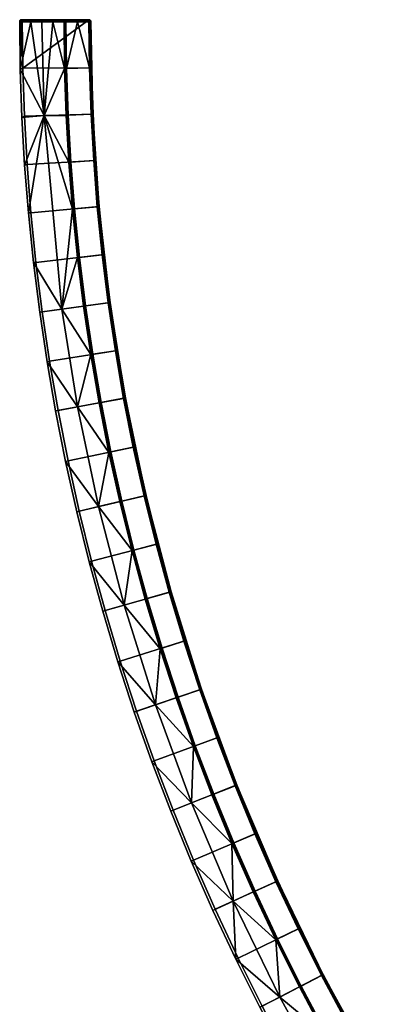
# Model space of a CAD drawing. Header units: millimetres. Extents: x -5762 to -1358, y 814 to 2464.
# Tile 2 of 27: x -5761 to -5654, y 1167 to 1464. Entities that reach past the tile are written whole.
import ezdxf

# ---------------------------------------------------------------- set-up
doc = ezdxf.new("R2010")
doc.units = ezdxf.units.MM
doc.header["$MEASUREMENT"] = 0
doc.layers.add('Predefinito', color=7, linetype='Continuous', true_color=0x000000)

msp = doc.modelspace()

# ---------------------------------------------------------------- meshes
at = {"layer": 'Predefinito'}
mesh = msp.add_polyface(dxfattribs=at)
corners = [(-5760.05, 1449.85), (-5759.56, 1435.27), (-5738.82, 1435.9), (-5739.3, 1449.87), (-5740.07, 1464.44), (-5738.82, 1435.9, -55.4), (-5739.3, 1449.87), (-5738.82, 1435.9), (-5739.3, 1449.87, -55.4), (-5739.47, 1463.84, -27.7), (-5738.03, 1421.95, -55.4), (-5760.94, 1464.05, -0.93), (-5760.97, 1463.84, -0.97), (-5760.8, 1449.38, -0.97), (-5760.3, 1434.93, -0.97), (-5759.56, 1435.27), (-5760.05, 1449.85), (-5760.92, 1464.1, -0.91), (-5760.88, 1464.2, -0.85), (-5760.9, 1464.15, -0.88), (-5739.9, 1449.86, -56), (-5739.42, 1435.87, -56), (-5746.34, 1435.56, -56), (-5746.83, 1449.7, -56), (-5750.93, 1463.84, -41.9), (-5747.58, 1463.84, -55.54), (-5747.41, 1449.69, -55.54), (-5753.57, 1435.54, -28.49), (-5746.92, 1435.54, -55.54), (-5754.28, 1463.84, -28.26), (-5757.62, 1463.84, -14.61), (-5760.8, 1449.38, -0.97), (-5760.3, 1434.93, -0.97), (-5759.48, 1420.5, -0.97), (-5739.2, 1435.94, -55.96), (-5738.63, 1421.91, -56), (-5739.42, 1435.87, -56), (-5739.9, 1449.86, -56), (-5739.96, 1463.84, -55.99), (-5739.74, 1463.84, -55.9), (-5739, 1435.94, -55.82), (-5738.86, 1435.95, -55.62), (-5739.57, 1463.84, -55.73), (-5739.3, 1449.87, -55.4), (-5738.86, 1435.95, -55.62), (-5739.48, 1463.84, -55.51), (-5739.3, 1449.87, -55.4), (-5738.82, 1435.9, -55.4), (-5738.86, 1435.95, -55.62), (-5739.65, 1463.84, -55.82), (-5746.85, 1435.59, -55.72), (-5746.12, 1421.4, -55.54), (-5746.92, 1435.54, -55.54), (-5746.85, 1435.59, -55.72), (-5747.41, 1449.69, -55.54), (-5747.55, 1463.84, -55.63), (-5747.44, 1463.84, -55.8), (-5746.71, 1435.59, -55.87), (-5746.85, 1435.59, -55.72), (-5747.51, 1463.84, -55.72), (-5747.55, 1463.84, -55.63), (-5747.37, 1463.84, -55.87), (-5747.41, 1449.69, -55.54), (-5746.53, 1435.6, -55.97), (-5747.28, 1463.84, -55.93), (-5746.83, 1449.7, -56), (-5746.53, 1435.6, -55.97), (-5747.09, 1463.84, -55.99), (-5747.09, 1463.84, -55.99), (-5747, 1463.84, -56), (-5746.83, 1449.7, -56), (-5746.83, 1449.7, -56), (-5746.34, 1435.56, -56)]
mesh.append_faces([[corners[k] for k in face] for face in [(0, 1, 2, 3), (3, 4, 0, 0), (5, 6, 7, 7), (5, 8, 6, 6), (9, 6, 8, 8), (7, 10, 5, 5), (11, 12, 13, 13), (13, 14, 15, 16), (17, 11, 13, 13), (18, 19, 13, 13), (20, 21, 22, 23), (24, 25, 26, 26), (27, 26, 28, 28), (26, 27, 24, 24), (29, 24, 27, 27), (30, 29, 27, 27), (27, 31, 30, 30), (32, 31, 27, 27), (33, 32, 27, 27), (34, 35, 36, 36), (34, 37, 38, 38), (39, 40, 34, 34), (37, 34, 36, 36), (41, 40, 42, 42), (43, 44, 45, 45), (46, 47, 48, 48), (49, 42, 40, 40), (50, 51, 52, 52), (53, 54, 55, 55), (56, 57, 58, 58), (58, 59, 56, 56), (59, 58, 60, 60), (61, 57, 56, 56), (62, 50, 52, 52), (63, 57, 64, 64), (65, 66, 67, 67), (68, 69, 70, 70), (71, 72, 63, 63), (61, 64, 57, 57)]])
mesh = msp.add_polyface(dxfattribs=at)
corners = [(-5760.82, 1464.29, -0.77), (-5760.85, 1464.25, -0.81), (-5760.8, 1449.38, -0.97), (-5760.9, 1464.15, -0.88), (-5760.92, 1464.1, -0.91), (-5760.95, 1464, -0.95), (-5760.97, 1463.84, -0.97), (-5760.94, 1464.05, -0.93), (-5760.96, 1463.95, -0.96), (-5760.97, 1463.89, -0.97), (-5760.88, 1464.2, -0.85), (-5760.58, 1464.43, -0.47), (-5760.05, 1449.85), (-5760.54, 1464.44, -0.42), (-5760.5, 1464.44, -0.37), (-5760.21, 1464.44), (-5760.62, 1464.42, -0.52), (-5760.74, 1464.36, -0.68), (-5760.78, 1464.32, -0.73), (-5760.7, 1464.38, -0.63), (-5760.66, 1464.41, -0.58), (-5760.21, 1464.44), (-5753.75, 1464.44, -27.88), (-5760.5, 1464.44, -0.37), (-5757.62, 1463.84, -14.61), (-5760.8, 1449.38, -0.97), (-5760.97, 1463.84, -0.97), (-5754.29, 1464.06, -28.02), (-5760.9, 1464.15, -0.88), (-5760.88, 1464.2, -0.85), (-5753.96, 1464.4, -27.94), (-5760.85, 1464.25, -0.81), (-5760.82, 1464.29, -0.77), (-5760.96, 1463.95, -0.96), (-5760.95, 1464, -0.95), (-5760.94, 1464.05, -0.93), (-5760.92, 1464.1, -0.91), (-5760.58, 1464.43, -0.47), (-5760.54, 1464.44, -0.42), (-5753.75, 1464.44, -27.88), (-5760.5, 1464.44, -0.37), (-5760.62, 1464.42, -0.52), (-5760.78, 1464.32, -0.73), (-5760.74, 1464.36, -0.68), (-5760.7, 1464.38, -0.63), (-5760.66, 1464.41, -0.58), (-5760.97, 1463.89, -0.97), (-5757.62, 1463.84, -14.61), (-5760.97, 1463.84, -0.97), (-5757.62, 1463.84, -14.61), (-5753.75, 1464.44, -27.88)]
mesh.append_faces([[corners[k] for k in face] for face in [(0, 1, 2, 2), (2, 3, 4, 4), (5, 6, 7, 7), (6, 8, 9, 9), (2, 1, 10, 10), (8, 6, 5, 5), (11, 12, 13, 13), (13, 12, 14, 14), (14, 12, 15, 15), (11, 16, 2, 2), (17, 18, 2, 2), (2, 19, 17, 17), (20, 19, 2, 2), (20, 2, 16, 16), (0, 2, 18, 18), (2, 12, 11, 11), (21, 22, 23, 23), (24, 25, 26, 26), (27, 28, 29, 29), (30, 31, 32, 32), (31, 27, 29, 29), (27, 33, 34, 34), (27, 35, 36, 36), (35, 27, 34, 34), (27, 36, 28, 28), (37, 38, 39, 39), (38, 40, 39, 39), (41, 37, 30, 30), (30, 42, 43, 43), (30, 44, 45, 45), (44, 30, 43, 43), (45, 41, 30, 30), (42, 30, 32, 32), (46, 47, 48, 48), (49, 33, 27, 27), (31, 30, 27, 27), (30, 37, 50, 50), (33, 49, 46, 46)]])
mesh = msp.add_polyface(dxfattribs=at)
corners = [(-5740.07, 1464.44), (-5760.21, 1464.44), (-5760.05, 1449.85), (-5740.07, 1464.44), (-5753.75, 1464.44, -27.88), (-5760.21, 1464.44), (-5757.62, 1463.84, -14.61), (-5754.29, 1464.06, -28.02), (-5754.28, 1463.84, -28.26), (-5747.57, 1463.95, -55.54), (-5747.58, 1463.84, -55.54), (-5750.93, 1463.84, -41.9), (-5754.28, 1463.84, -28.26), (-5750.93, 1463.84, -41.9), (-5747.54, 1464.06, -55.53), (-5747.49, 1464.17, -55.52), (-5753.75, 1464.44, -27.88), (-5747, 1464.44, -55.4), (-5747.1, 1464.43, -55.43), (-5753.96, 1464.4, -27.94), (-5747.41, 1464.27, -55.5), (-5747.21, 1464.4, -55.45), (-5747.32, 1464.34, -55.48), (-5747.1, 1464.43, -55.43), (-5747.32, 1464.34, -55.48), (-5747.41, 1464.27, -55.5), (-5747.55, 1463.84, -55.63), (-5747.41, 1449.69, -55.54), (-5747.58, 1463.84, -55.54), (-5747.38, 1464.17, -55.72), (-5747.34, 1464.31, -55.54), (-5747.18, 1464.38, -55.61), (-5747.2, 1464.24, -55.8), (-5747.37, 1463.98, -55.86), (-5747.19, 1464.04, -55.93), (-5747.52, 1464.07, -55.6), (-5747.21, 1464.4, -55.45), (-5747.1, 1464.43, -55.43), (-5747, 1464, -55.98), (-5747.09, 1463.84, -55.99), (-5747.28, 1463.84, -55.93), (-5747.19, 1463.84, -55.97), (-5747.19, 1463.84, -55.97), (-5747.32, 1464.34, -55.48), (-5747.41, 1464.27, -55.5), (-5747.49, 1464.17, -55.52), (-5747.57, 1463.95, -55.54), (-5747.54, 1464.06, -55.53), (-5747.37, 1463.84, -55.87), (-5747.44, 1463.84, -55.8), (-5747.28, 1463.84, -55.93), (-5747.37, 1463.84, -55.87), (-5747.55, 1463.84, -55.63), (-5747.58, 1463.84, -55.54), (-5747.51, 1463.84, -55.72), (-5747.51, 1463.84, -55.72), (-5747.44, 1463.84, -55.8), (-5740.07, 1464.44, -55.4), (-5747, 1464.44, -55.4), (-5753.75, 1464.44, -27.88)]
mesh.append_faces([[corners[k] for k in face] for face in [(0, 1, 2, 2), (3, 4, 5, 5), (6, 7, 8, 8), (9, 10, 11, 11), (7, 9, 11, 11), (12, 7, 13, 13), (9, 7, 14, 14), (14, 7, 15, 15), (16, 17, 18, 19), (15, 7, 20, 20), (19, 20, 7, 7), (19, 21, 22, 22), (23, 21, 19, 19), (24, 25, 19, 19), (26, 27, 28, 28), (29, 30, 31, 32), (33, 29, 32, 34), (33, 35, 29, 29), (31, 36, 37, 37), (38, 39, 34, 34), (40, 34, 41, 41), (34, 39, 42, 42), (36, 31, 43, 43), (44, 43, 30, 30), (44, 30, 29, 29), (29, 35, 45, 45), (46, 47, 35, 35), (45, 35, 47, 47), (44, 29, 45, 45), (48, 49, 33, 33), (49, 35, 33, 33), (33, 50, 51, 51), (33, 34, 40, 40), (52, 53, 46, 46), (52, 35, 54, 54), (55, 35, 56, 56), (35, 52, 46, 46), (30, 43, 31, 31), (57, 58, 59, 59)]])
mesh = msp.add_polyface(dxfattribs=at)
corners = [(-5753.75, 1464.44, -27.88), (-5740.07, 1464.44), (-5740.07, 1464.44, -55.4), (-5739.9, 1449.86, -56), (-5743.53, 1463.84, -56), (-5740.07, 1463.84, -56), (-5746.83, 1449.7, -56), (-5747, 1463.84, -56), (-5739.9, 1449.86, -56), (-5739.85, 1464.4), (-5739.85, 1464.4, -55.4), (-5739.96, 1464.43, -55.4), (-5740.07, 1464.44), (-5740.07, 1464.44, -55.4), (-5747, 1464.42, -55.56), (-5740.07, 1464.44, -55.4), (-5740.07, 1464.42, -55.56), (-5747, 1464.27, -55.82), (-5740.07, 1464.36, -55.7), (-5740.07, 1464.27, -55.82), (-5747, 1464.14, -55.92), (-5740.07, 1464.27, -55.82), (-5740.07, 1464.14, -55.92), (-5743.53, 1463.84, -56), (-5740.07, 1464, -55.98), (-5740.07, 1463.84, -56), (-5740.07, 1464, -55.98), (-5740.07, 1464.14, -55.92), (-5740.07, 1464.36, -55.7), (-5747, 1464.36, -55.7), (-5740.07, 1464.42, -55.56), (-5747, 1464, -55.98), (-5743.53, 1463.84, -56), (-5747, 1463.84, -56), (-5747, 1464.44, -55.4), (-5739.96, 1463.84, -55.99), (-5739.9, 1449.86, -56), (-5740.07, 1463.84, -56), (-5746.53, 1435.6, -55.97), (-5747.19, 1463.84, -55.97), (-5747.09, 1463.84, -55.99), (-5747.28, 1463.84, -55.93), (-5740.07, 1464.42, -55.56), (-5739.96, 1464.43, -55.4), (-5739.86, 1464.37, -55.6), (-5740.07, 1464.44, -55.4), (-5739.84, 1464.23, -55.79), (-5740.07, 1464.27, -55.82), (-5740.07, 1464.36, -55.7), (-5739.86, 1464.04, -55.92), (-5740.07, 1464.14, -55.92), (-5739.96, 1463.84, -55.99), (-5739.85, 1463.84, -55.96), (-5740.07, 1464, -55.98), (-5739.96, 1463.84, -55.99), (-5740.07, 1463.84, -56), (-5747.1, 1464.43, -55.43), (-5747, 1464.44, -55.4), (-5747, 1464.42, -55.56), (-5747.18, 1464.38, -55.61), (-5747, 1464.42, -55.56), (-5747, 1464.36, -55.7), (-5747, 1464.36, -55.7), (-5747, 1464.27, -55.82), (-5747.2, 1464.24, -55.8), (-5747.19, 1464.04, -55.93), (-5747, 1464.14, -55.92), (-5747, 1464, -55.98), (-5747.09, 1463.84, -55.99), (-5747, 1464, -55.98), (-5747, 1463.84, -56), (-5747, 1464.27, -55.82)]
mesh.append_faces([[corners[k] for k in face] for face in [(0, 1, 2, 2), (3, 4, 5, 5), (6, 7, 4, 4), (8, 6, 4, 4), (9, 10, 11, 12), (12, 11, 13, 13), (14, 15, 16, 16), (17, 18, 19, 19), (20, 21, 22, 22), (23, 24, 25, 25), (26, 20, 27, 27), (28, 29, 30, 30), (30, 29, 14, 14), (18, 17, 29, 29), (21, 20, 17, 17), (23, 31, 24, 24), (31, 20, 24, 24), (32, 33, 31, 31), (34, 15, 14, 14), (35, 36, 37, 37), (38, 39, 40, 40), (39, 38, 41, 41), (42, 43, 44, 44), (43, 42, 45, 45), (46, 47, 48, 44), (44, 48, 42, 42), (49, 50, 47, 46), (51, 49, 52, 52), (49, 51, 53, 53), (53, 54, 55, 55), (50, 49, 53, 53), (56, 57, 58, 58), (59, 60, 61, 61), (59, 62, 63, 64), (56, 60, 59, 59), (65, 66, 67, 67), (68, 69, 70, 70), (64, 71, 66, 65)]])
mesh = msp.add_polyface(dxfattribs=at)
corners = [(-5739.47, 1463.84), (-5739.65, 1464.27), (-5739.85, 1464.4), (-5739.51, 1464.06), (-5740.07, 1464.44), (-5739.3, 1449.87), (-5739.47, 1463.84, -27.7), (-5739.47, 1463.84), (-5739.3, 1449.87), (-5739.3, 1449.87, -55.4), (-5739.47, 1463.84, -55.4), (-5739.65, 1464.27), (-5739.65, 1464.27, -55.4), (-5739.74, 1464.35, -55.4), (-5739.85, 1464.4), (-5739.48, 1463.95, -55.4), (-5739.51, 1464.06), (-5739.47, 1463.84, -27.7), (-5739.47, 1463.84), (-5739.51, 1464.06, -55.4), (-5739.57, 1464.17, -55.4), (-5739.85, 1464.4, -55.4), (-5739.47, 1463.84, -55.4), (-5739.2, 1435.94, -55.96), (-5739.85, 1463.84, -55.96), (-5739.74, 1463.84, -55.9), (-5739.96, 1463.84, -55.99), (-5739.65, 1463.84, -55.82), (-5739, 1435.94, -55.82), (-5738.86, 1435.95, -55.62), (-5739.51, 1463.84, -55.62), (-5739.48, 1463.84, -55.51), (-5739.57, 1463.84, -55.73), (-5739.48, 1463.84, -55.51), (-5739.47, 1463.84, -55.4), (-5739.3, 1449.87, -55.4), (-5739.84, 1464.23, -55.79), (-5739.86, 1464.37, -55.6), (-5739.67, 1464.28, -55.51), (-5739.64, 1464.14, -55.7), (-5739.86, 1464.04, -55.92), (-5739.67, 1463.96, -55.84), (-5739.47, 1463.84, -55.4), (-5739.48, 1463.84, -55.51), (-5739.48, 1463.95, -55.4), (-5739.51, 1464.06, -55.4), (-5739.74, 1464.35, -55.4), (-5739.65, 1464.27, -55.4), (-5739.57, 1464.17, -55.4), (-5739.51, 1464.06, -55.4), (-5739.57, 1464.17, -55.4), (-5739.57, 1463.84, -55.73), (-5739.51, 1463.84, -55.62), (-5739.51, 1463.84, -55.62), (-5739.57, 1463.84, -55.73), (-5739.65, 1463.84, -55.82), (-5739.74, 1463.84, -55.9), (-5739.65, 1463.84, -55.82), (-5739.96, 1464.43, -55.4), (-5739.85, 1464.4, -55.4), (-5739.85, 1463.84, -55.96), (-5739.74, 1463.84, -55.9)]
mesh.append_faces([[corners[k] for k in face] for face in [(0, 1, 2, 2), (1, 0, 3, 3), (2, 4, 0, 0), (5, 0, 4, 4), (6, 7, 8, 8), (9, 10, 6, 6), (11, 12, 13, 14), (15, 16, 17, 17), (16, 18, 17, 17), (16, 19, 20, 11), (14, 13, 21, 21), (17, 22, 15, 15), (16, 15, 19, 19), (11, 20, 12, 12), (23, 24, 25, 25), (24, 23, 26, 26), (27, 28, 25, 25), (29, 30, 31, 31), (30, 29, 32, 32), (33, 34, 35, 35), (36, 37, 38, 39), (40, 36, 39, 41), (42, 43, 44, 44), (44, 43, 45, 45), (38, 46, 47, 47), (39, 48, 49, 49), (47, 50, 38, 38), (39, 38, 48, 48), (51, 39, 52, 52), (45, 43, 53, 53), (54, 55, 41, 41), (40, 41, 56, 56), (41, 57, 56, 56), (39, 54, 41, 41), (52, 39, 45, 45), (46, 38, 37, 37), (37, 58, 59, 59), (60, 40, 61, 61), (37, 59, 46, 46)]])
mesh = msp.add_polyface(dxfattribs=at)
corners = [(-5758.74, 1420.7), (-5757.59, 1406.15), (-5736.93, 1408.01), (-5738.03, 1421.95), (-5756.06, 1391.14), (-5735.45, 1393.49), (-5759.56, 1435.27), (-5738.82, 1435.9), (-5738.03, 1421.95, -55.4), (-5738.82, 1435.9), (-5738.03, 1421.95), (-5735.45, 1393.49, -55.4), (-5736.93, 1408.01), (-5735.45, 1393.49), (-5736.93, 1408.01, -55.4), (-5760.3, 1434.93, -0.97), (-5759.48, 1420.5, -0.97), (-5758.74, 1420.7), (-5759.56, 1435.27), (-5758.34, 1406.08, -0.97), (-5756.81, 1391.06, -0.97), (-5756.06, 1391.14), (-5757.59, 1406.15), (-5739.42, 1435.87, -56), (-5738.63, 1421.91, -56), (-5745.54, 1421.44, -56), (-5746.34, 1435.56, -56), (-5737.53, 1407.96, -56), (-5736.04, 1393.42, -56), (-5742.93, 1392.64, -56), (-5744.43, 1407.34, -56), (-5738.63, 1421.91, -56), (-5753.57, 1435.54, -28.49), (-5746.12, 1421.4, -55.54), (-5745.01, 1407.29, -55.54), (-5746.92, 1435.54, -55.54), (-5745.01, 1407.29, -55.54), (-5748.24, 1376.99, -28.49), (-5756.81, 1391.06, -0.97), (-5758.34, 1406.08, -0.97), (-5759.48, 1420.5, -0.97), (-5737.06, 1407.51, -55.82), (-5733.83, 1379.18, -55.82), (-5734.03, 1379.16, -55.96), (-5737.26, 1407.49, -55.96), (-5736.93, 1407.52, -55.62), (-5733.7, 1379.2, -55.62), (-5733.83, 1379.18, -55.82), (-5737.06, 1407.51, -55.82), (-5739, 1435.94, -55.82), (-5739.2, 1435.94, -55.96), (-5738.86, 1435.95, -55.62), (-5737.26, 1407.49, -55.96), (-5736.04, 1393.42, -56), (-5737.53, 1407.96, -56), (-5738.63, 1421.91, -56), (-5734.03, 1379.16, -55.96), (-5736.93, 1407.52, -55.62), (-5738.86, 1435.95, -55.62), (-5738.03, 1421.95, -55.4), (-5736.93, 1408.01, -55.4), (-5736.93, 1407.52, -55.62), (-5736.93, 1408.01, -55.4), (-5735.45, 1393.49, -55.4), (-5738.86, 1435.95, -55.62), (-5738.82, 1435.9, -55.4), (-5738.03, 1421.95, -55.4), (-5746.71, 1435.59, -55.87), (-5744.75, 1406.81, -55.87), (-5744.89, 1406.79, -55.72), (-5746.85, 1435.59, -55.72), (-5746.53, 1435.6, -55.97), (-5744.57, 1406.82, -55.97), (-5744.89, 1406.79, -55.72), (-5743.51, 1392.57, -55.54), (-5745.01, 1407.29, -55.54), (-5746.12, 1421.4, -55.54), (-5746.12, 1421.4, -55.54), (-5745.54, 1421.44, -56), (-5744.43, 1407.34, -56), (-5742.93, 1392.64, -56), (-5746.34, 1435.56, -56)]
mesh.append_faces([[corners[k] for k in face] for face in [(0, 1, 2, 3), (1, 4, 5, 2), (6, 0, 3, 7), (8, 9, 10, 10), (11, 12, 13, 13), (14, 10, 12, 12), (14, 12, 11, 11), (10, 14, 8, 8), (15, 16, 17, 18), (19, 20, 21, 22), (16, 19, 22, 17), (23, 24, 25, 26), (27, 28, 29, 30), (31, 27, 30, 25), (32, 33, 34, 34), (32, 35, 33, 33), (36, 37, 32, 32), (32, 37, 38, 39), (40, 32, 39, 39), (41, 42, 43, 44), (45, 46, 47, 48), (49, 41, 44, 50), (51, 45, 48, 49), (52, 53, 54, 54), (52, 54, 55, 55), (52, 56, 53, 53), (55, 50, 52, 52), (57, 58, 59, 60), (61, 62, 63, 63), (64, 65, 66, 66), (67, 68, 69, 70), (71, 72, 68, 67), (73, 74, 75, 75), (73, 75, 76, 76), (77, 70, 69, 69), (72, 71, 78, 79), (72, 79, 80, 80), (71, 81, 78, 78)]])
mesh = msp.add_polyface(dxfattribs=at)
corners = [(-5756.06, 1391.14), (-5754.18, 1376.18), (-5733.63, 1379), (-5735.45, 1393.49), (-5751.95, 1361.26), (-5749.38, 1346.4), (-5728.99, 1350.17), (-5731.48, 1364.56), (-5733.63, 1379), (-5731.48, 1364.56), (-5731.48, 1364.56, -55.4), (-5733.63, 1379, -55.4), (-5735.45, 1393.49), (-5728.99, 1350.17, -55.4), (-5728.99, 1350.17), (-5735.45, 1393.49, -55.4), (-5754.93, 1376.07, -0.97), (-5752.7, 1361.14, -0.97), (-5751.95, 1361.26), (-5754.18, 1376.18), (-5756.81, 1391.06, -0.97), (-5756.06, 1391.14), (-5734.22, 1378.92, -56), (-5732.07, 1364.46, -56), (-5738.91, 1363.36, -56), (-5741.09, 1377.98, -56), (-5736.04, 1393.42, -56), (-5742.93, 1392.64, -56), (-5732.07, 1364.46, -56), (-5729.58, 1350.06, -56), (-5736.39, 1348.8, -56), (-5748.24, 1376.99, -28.49), (-5743.51, 1392.57, -55.54), (-5741.67, 1377.9, -55.54), (-5741.67, 1377.9, -55.54), (-5739.48, 1363.27, -55.54), (-5745.01, 1407.29, -55.54), (-5743.49, 1347.49, -28.49), (-5752.7, 1361.14, -0.97), (-5754.93, 1376.07, -0.97), (-5756.81, 1391.06, -0.97), (-5733.83, 1379.18, -55.82), (-5729.32, 1351.04, -55.82), (-5729.52, 1351, -55.96), (-5734.03, 1379.16, -55.96), (-5733.7, 1379.2, -55.62), (-5729.19, 1351.06, -55.62), (-5729.32, 1351.04, -55.82), (-5733.83, 1379.18, -55.82), (-5729.52, 1351, -55.96), (-5729.58, 1350.06, -56), (-5732.07, 1364.46, -56), (-5734.03, 1379.16, -55.96), (-5734.22, 1378.92, -56), (-5736.04, 1393.42, -56), (-5733.7, 1379.2, -55.62), (-5736.93, 1407.52, -55.62), (-5735.45, 1393.49, -55.4), (-5733.63, 1379, -55.4), (-5729.19, 1351.06, -55.62), (-5731.48, 1364.56, -55.4), (-5729.19, 1351.06, -55.62), (-5731.48, 1364.56, -55.4), (-5728.99, 1350.17, -55.4), (-5741.49, 1378.13, -55.87), (-5736.92, 1349.64, -55.87), (-5737.06, 1349.62, -55.72), (-5741.62, 1378.12, -55.72), (-5741.31, 1378.16, -55.97), (-5736.75, 1349.67, -55.97), (-5744.75, 1406.81, -55.87), (-5744.89, 1406.79, -55.72), (-5744.57, 1406.82, -55.97), (-5737.06, 1349.62, -55.72), (-5736.96, 1348.69, -55.54), (-5739.48, 1363.27, -55.54), (-5741.62, 1378.12, -55.72), (-5739.48, 1363.27, -55.54), (-5741.67, 1377.9, -55.54), (-5743.51, 1392.57, -55.54), (-5739.48, 1363.27, -55.54), (-5743.51, 1392.57, -55.54), (-5742.93, 1392.64, -56), (-5741.09, 1377.98, -56), (-5738.91, 1363.36, -56)]
mesh.append_faces([[corners[k] for k in face] for face in [(0, 1, 2, 3), (4, 5, 6, 7), (1, 4, 7, 2), (8, 9, 10, 11), (11, 12, 8, 8), (13, 9, 14, 14), (11, 15, 12, 12), (9, 13, 10, 10), (16, 17, 18, 19), (20, 16, 19, 21), (22, 23, 24, 25), (26, 22, 25, 27), (28, 29, 30, 24), (31, 32, 33, 33), (31, 34, 35, 35), (31, 36, 32, 32), (37, 31, 35, 35), (31, 37, 38, 39), (39, 40, 31, 31), (41, 42, 43, 44), (45, 46, 47, 48), (49, 50, 51, 51), (52, 51, 53, 53), (52, 53, 54, 54), (52, 49, 51, 51), (55, 56, 57, 58), (59, 55, 58, 60), (61, 62, 63, 63), (64, 65, 66, 67), (68, 69, 65, 64), (70, 64, 67, 71), (72, 68, 64, 70), (73, 74, 75, 75), (76, 77, 78, 78), (76, 78, 79, 79), (67, 66, 80, 80), (71, 67, 81, 81), (68, 72, 82, 83), (69, 68, 83, 84)]])
mesh = msp.add_polyface(dxfattribs=at)
corners = [(-5746.37, 1331.16), (-5743, 1316), (-5722.81, 1320.74), (-5726.07, 1335.42), (-5749.38, 1346.4), (-5728.99, 1350.17), (-5726.07, 1335.42, -55.4), (-5728.99, 1350.17), (-5726.07, 1335.42), (-5722.81, 1320.74, -55.4), (-5722.81, 1320.74), (-5728.99, 1350.17, -55.4), (-5719.19, 1306.15, -55.4), (-5752.7, 1361.14, -0.97), (-5750.13, 1346.26, -0.97), (-5749.38, 1346.4), (-5751.95, 1361.26), (-5747.11, 1331, -0.97), (-5743.74, 1315.82, -0.97), (-5743, 1316), (-5746.37, 1331.16), (-5729.58, 1350.06, -56), (-5726.66, 1335.3, -56), (-5733.44, 1333.87, -56), (-5736.39, 1348.8, -56), (-5723.39, 1320.61, -56), (-5719.77, 1306, -56), (-5726.48, 1304.25, -56), (-5730.14, 1319.02, -56), (-5726.66, 1335.3, -56), (-5743.49, 1347.49, -28.49), (-5736.96, 1348.69, -55.54), (-5734.01, 1333.75, -55.54), (-5739.48, 1363.27, -55.54), (-5730.7, 1318.89, -55.54), (-5737.17, 1317.37, -28.49), (-5730.7, 1318.89, -55.54), (-5727.04, 1304.1, -55.54), (-5747.11, 1331, -0.97), (-5750.13, 1346.26, -0.97), (-5752.7, 1361.14, -0.97), (-5743.74, 1315.82, -0.97), (-5729.32, 1351.04, -55.82), (-5723.08, 1321.11, -55.82), (-5723.27, 1321.07, -55.96), (-5729.52, 1351, -55.96), (-5729.19, 1351.06, -55.62), (-5722.95, 1321.15, -55.62), (-5723.08, 1321.11, -55.82), (-5729.32, 1351.04, -55.82), (-5723.27, 1321.07, -55.96), (-5719.77, 1306, -56), (-5723.39, 1320.61, -56), (-5726.66, 1335.3, -56), (-5729.52, 1351, -55.96), (-5729.58, 1350.06, -56), (-5722.95, 1321.15, -55.62), (-5729.19, 1351.06, -55.62), (-5728.99, 1350.17, -55.4), (-5726.07, 1335.42, -55.4), (-5726.07, 1335.42, -55.4), (-5722.81, 1320.74, -55.4), (-5722.95, 1321.15, -55.62), (-5736.92, 1349.64, -55.87), (-5730.6, 1319.35, -55.87), (-5730.73, 1319.32, -55.72), (-5737.06, 1349.62, -55.72), (-5736.75, 1349.67, -55.97), (-5730.42, 1319.39, -55.97), (-5730.73, 1319.32, -55.72), (-5727.04, 1304.1, -55.54), (-5730.7, 1318.89, -55.54), (-5734.01, 1333.75, -55.54), (-5737.06, 1349.62, -55.72), (-5734.01, 1333.75, -55.54), (-5736.96, 1348.69, -55.54), (-5734.01, 1333.75, -55.54), (-5736.39, 1348.8, -56), (-5733.44, 1333.87, -56), (-5738.91, 1363.36, -56), (-5730.14, 1319.02, -56)]
mesh.append_faces([[corners[k] for k in face] for face in [(0, 1, 2, 3), (4, 0, 3, 5), (6, 7, 8, 8), (9, 8, 10, 10), (6, 11, 7, 7), (8, 9, 6, 6), (12, 9, 10, 10), (13, 14, 15, 16), (17, 18, 19, 20), (14, 17, 20, 15), (21, 22, 23, 24), (25, 26, 27, 28), (29, 25, 28, 23), (30, 31, 32, 32), (30, 33, 31, 31), (32, 34, 35, 35), (32, 35, 30, 30), (36, 37, 35, 35), (30, 35, 38, 39), (39, 40, 30, 30), (41, 38, 35, 35), (42, 43, 44, 45), (46, 47, 48, 49), (50, 51, 52, 52), (50, 52, 53, 53), (54, 53, 55, 55), (50, 53, 54, 54), (56, 57, 58, 59), (60, 61, 62, 62), (63, 64, 65, 66), (67, 68, 64, 63), (69, 70, 71, 71), (69, 71, 72, 72), (73, 74, 75, 75), (65, 76, 66, 66), (68, 67, 77, 78), (67, 79, 77, 77), (78, 80, 68, 68)]])
mesh = msp.add_polyface(dxfattribs=at)
corners = [(-5743, 1316), (-5739.27, 1300.92), (-5719.19, 1306.15), (-5722.81, 1320.74), (-5735.17, 1285.94), (-5730.6, 1270.68), (-5710.8, 1276.88), (-5715.23, 1291.64), (-5719.19, 1306.15, -55.4), (-5722.81, 1320.74), (-5719.19, 1306.15), (-5710.8, 1276.88, -55.4), (-5715.23, 1291.64), (-5710.8, 1276.88), (-5715.23, 1291.64, -55.4), (-5743.74, 1315.82, -0.97), (-5740, 1300.73, -0.97), (-5739.27, 1300.92), (-5743, 1316), (-5735.9, 1285.73, -0.97), (-5735.17, 1285.94), (-5731.32, 1270.45, -0.97), (-5730.6, 1270.68), (-5715.81, 1291.48, -56), (-5711.38, 1276.7, -56), (-5717.99, 1274.63, -56), (-5722.47, 1289.57, -56), (-5719.77, 1306, -56), (-5726.48, 1304.25, -56), (-5729.41, 1287.59, -28.49), (-5727.04, 1304.1, -55.54), (-5723.03, 1289.41, -55.54), (-5737.17, 1317.37, -28.49), (-5718.55, 1274.45, -55.54), (-5723.03, 1289.41, -55.54), (-5740, 1300.73, -0.97), (-5743.74, 1315.82, -0.97), (-5719.98, 1257.47, -28.49), (-5731.32, 1270.45, -0.97), (-5735.9, 1285.73, -0.97), (-5715.38, 1291.53, -55.82), (-5706.25, 1262.36, -55.82), (-5706.44, 1262.29, -55.96), (-5715.57, 1291.48, -55.96), (-5715.25, 1291.57, -55.62), (-5706.13, 1262.4, -55.62), (-5706.25, 1262.36, -55.82), (-5715.38, 1291.53, -55.82), (-5723.08, 1321.11, -55.82), (-5723.27, 1321.07, -55.96), (-5722.95, 1321.15, -55.62), (-5723.08, 1321.11, -55.82), (-5715.57, 1291.48, -55.96), (-5711.38, 1276.7, -56), (-5715.81, 1291.48, -56), (-5719.77, 1306, -56), (-5706.44, 1262.29, -55.96), (-5723.27, 1321.07, -55.96), (-5706.13, 1262.4, -55.62), (-5715.25, 1291.57, -55.62), (-5715.23, 1291.64, -55.4), (-5710.8, 1276.88, -55.4), (-5715.25, 1291.57, -55.62), (-5722.95, 1321.15, -55.62), (-5722.81, 1320.74, -55.4), (-5719.19, 1306.15, -55.4), (-5715.25, 1291.57, -55.62), (-5719.19, 1306.15, -55.4), (-5715.23, 1291.64, -55.4), (-5722.8, 1289.41, -55.87), (-5713.57, 1259.87, -55.87), (-5713.7, 1259.83, -55.72), (-5722.93, 1289.37, -55.72), (-5722.63, 1289.46, -55.97), (-5713.4, 1259.93, -55.97), (-5730.6, 1319.35, -55.87), (-5730.73, 1319.32, -55.72), (-5730.42, 1319.39, -55.97), (-5722.93, 1289.37, -55.72), (-5718.55, 1274.45, -55.54), (-5723.03, 1289.41, -55.54), (-5727.04, 1304.1, -55.54), (-5727.04, 1304.1, -55.54), (-5722.47, 1289.57, -56), (-5717.99, 1274.63, -56), (-5730.14, 1319.02, -56), (-5726.48, 1304.25, -56)]
mesh.append_faces([[corners[k] for k in face] for face in [(0, 1, 2, 3), (4, 5, 6, 7), (1, 4, 7, 2), (8, 9, 10, 10), (11, 12, 13, 13), (10, 12, 14, 8), (12, 11, 14, 14), (15, 16, 17, 18), (16, 19, 20, 17), (19, 21, 22, 20), (23, 24, 25, 26), (27, 23, 26, 28), (29, 30, 31, 31), (32, 30, 29, 29), (33, 29, 34, 34), (32, 29, 35, 36), (29, 37, 38, 39), (29, 39, 35, 35), (40, 41, 42, 43), (44, 45, 46, 47), (48, 40, 43, 49), (50, 44, 47, 51), (52, 53, 54, 54), (52, 54, 55, 55), (52, 56, 53, 53), (57, 52, 55, 55), (58, 59, 60, 61), (62, 63, 64, 65), (66, 67, 68, 68), (69, 70, 71, 72), (73, 74, 70, 69), (75, 69, 72, 76), (77, 73, 69, 75), (78, 79, 80, 80), (78, 80, 81, 81), (76, 72, 82, 82), (74, 73, 83, 84), (73, 77, 85, 86), (73, 86, 83, 83)]])
mesh = msp.add_polyface(dxfattribs=at)
corners = [(-5730.6, 1270.68), (-5725.66, 1255.54), (-5706.02, 1262.22), (-5710.8, 1276.88), (-5720.34, 1240.52), (-5700.88, 1247.68), (-5714.66, 1225.64), (-5695.38, 1233.28), (-5700.88, 1247.68, -55.4), (-5706.02, 1262.22), (-5700.88, 1247.68), (-5710.8, 1276.88), (-5706.02, 1262.22, -55.4), (-5710.8, 1276.88, -55.4), (-5695.38, 1233.28, -55.4), (-5695.38, 1233.28), (-5731.32, 1270.45, -0.97), (-5726.37, 1255.3, -0.97), (-5725.66, 1255.54), (-5730.6, 1270.68), (-5721.05, 1240.26, -0.97), (-5720.34, 1240.52), (-5715.37, 1225.37, -0.97), (-5714.66, 1225.64), (-5706.59, 1262.03, -56), (-5701.44, 1247.48, -56), (-5707.94, 1245.09, -56), (-5713.15, 1259.79, -56), (-5711.38, 1276.7, -56), (-5717.99, 1274.63, -56), (-5701.44, 1247.48, -56), (-5695.93, 1233.06, -56), (-5702.38, 1230.51, -56), (-5719.98, 1257.47, -28.49), (-5729.41, 1287.59, -28.49), (-5718.55, 1274.45, -55.54), (-5713.7, 1259.61, -55.54), (-5708.49, 1244.88, -55.54), (-5709.09, 1227.85, -28.49), (-5702.92, 1230.29, -55.54), (-5721.05, 1240.26, -0.97), (-5726.37, 1255.3, -0.97), (-5731.32, 1270.45, -0.97), (-5706.25, 1262.36, -55.82), (-5695.72, 1233.66, -55.82), (-5695.91, 1233.59, -55.96), (-5706.44, 1262.29, -55.96), (-5706.13, 1262.4, -55.62), (-5695.59, 1233.71, -55.62), (-5695.72, 1233.66, -55.82), (-5706.25, 1262.36, -55.82), (-5706.44, 1262.29, -55.96), (-5695.91, 1233.59, -55.96), (-5701.44, 1247.48, -56), (-5706.59, 1262.03, -56), (-5695.93, 1233.06, -56), (-5711.38, 1276.7, -56), (-5695.59, 1233.71, -55.62), (-5700.88, 1247.68, -55.4), (-5695.38, 1233.28, -55.4), (-5695.59, 1233.71, -55.62), (-5706.13, 1262.4, -55.62), (-5706.02, 1262.22, -55.4), (-5700.88, 1247.68, -55.4), (-5706.02, 1262.22, -55.4), (-5706.13, 1262.4, -55.62), (-5710.8, 1276.88, -55.4), (-5713.57, 1259.87, -55.87), (-5702.9, 1230.83, -55.87), (-5703.03, 1230.78, -55.72), (-5713.7, 1259.83, -55.72), (-5713.4, 1259.93, -55.97), (-5702.74, 1230.89, -55.97), (-5708.49, 1244.88, -55.54), (-5713.7, 1259.61, -55.54), (-5702.92, 1230.29, -55.54), (-5708.49, 1244.88, -55.54), (-5703.03, 1230.78, -55.72), (-5713.7, 1259.83, -55.72), (-5713.7, 1259.61, -55.54), (-5718.55, 1274.45, -55.54), (-5722.93, 1289.37, -55.72), (-5718.55, 1274.45, -55.54), (-5707.94, 1245.09, -56), (-5702.38, 1230.51, -56), (-5713.15, 1259.79, -56), (-5717.99, 1274.63, -56)]
mesh.append_faces([[corners[k] for k in face] for face in [(0, 1, 2, 3), (1, 4, 5, 2), (4, 6, 7, 5), (8, 9, 10, 10), (11, 9, 12, 13), (14, 10, 15, 15), (12, 9, 8, 8), (14, 8, 10, 10), (16, 17, 18, 19), (17, 20, 21, 18), (20, 22, 23, 21), (24, 25, 26, 27), (28, 24, 27, 29), (30, 31, 32, 26), (33, 34, 35, 35), (33, 36, 37, 37), (38, 37, 39, 39), (33, 38, 40, 41), (38, 33, 37, 37), (35, 36, 33, 33), (33, 41, 42, 42), (43, 44, 45, 46), (47, 48, 49, 50), (51, 52, 53, 54), (55, 53, 52, 52), (51, 54, 56, 56), (57, 58, 59, 59), (60, 61, 62, 63), (64, 65, 66, 66), (67, 68, 69, 70), (71, 72, 68, 67), (70, 69, 73, 74), (75, 76, 77, 77), (78, 79, 80, 80), (81, 70, 82, 82), (72, 83, 84, 84), (72, 71, 85, 83), (85, 71, 86, 86)]])
mesh = msp.add_polyface(dxfattribs=at)
corners = [(-5708.49, 1210.6), (-5701.94, 1195.72), (-5683.06, 1204.32), (-5689.4, 1218.72), (-5714.66, 1225.64), (-5695.38, 1233.28), (-5695.02, 1181.01), (-5676.36, 1190.07), (-5695.38, 1233.28), (-5689.4, 1218.72), (-5689.4, 1218.72, -55.4), (-5695.38, 1233.28, -55.4), (-5683.06, 1204.32), (-5676.36, 1190.07), (-5676.36, 1190.07, -55.4), (-5683.06, 1204.32, -55.4), (-5715.37, 1225.37, -0.97), (-5709.19, 1210.31, -0.97), (-5708.49, 1210.6), (-5714.66, 1225.64), (-5702.63, 1195.41, -0.97), (-5695.7, 1180.68, -0.97), (-5695.02, 1181.01), (-5701.94, 1195.72), (-5695.93, 1233.06, -56), (-5689.95, 1218.49, -56), (-5696.33, 1215.77, -56), (-5702.38, 1230.51, -56), (-5683.61, 1204.07, -56), (-5676.9, 1189.81, -56), (-5683.14, 1186.79, -56), (-5689.91, 1201.2, -56), (-5689.95, 1218.49, -56), (-5696.49, 1198.21, -28.49), (-5696.87, 1215.55, -55.54), (-5690.45, 1200.96, -55.54), (-5709.09, 1227.85, -28.49), (-5702.92, 1230.29, -55.54), (-5683.66, 1186.53, -55.54), (-5709.19, 1210.31, -0.97), (-5715.37, 1225.37, -0.97), (-5702.63, 1195.41, -0.97), (-5721.05, 1240.26, -0.97), (-5695.7, 1180.68, -0.97), (-5683.27, 1204.35, -55.82), (-5669.35, 1175.7, -55.82), (-5669.53, 1175.61, -55.96), (-5683.45, 1204.26, -55.96), (-5683.15, 1204.4, -55.62), (-5669.23, 1175.76, -55.62), (-5669.35, 1175.7, -55.82), (-5683.27, 1204.35, -55.82), (-5695.72, 1233.66, -55.82), (-5695.91, 1233.59, -55.96), (-5695.59, 1233.71, -55.62), (-5695.72, 1233.66, -55.82), (-5683.45, 1204.26, -55.96), (-5676.9, 1189.81, -56), (-5683.61, 1204.07, -56), (-5683.61, 1204.07, -56), (-5689.95, 1218.49, -56), (-5695.91, 1233.59, -55.96), (-5695.93, 1233.06, -56), (-5683.15, 1204.4, -55.62), (-5695.59, 1233.71, -55.62), (-5695.38, 1233.28, -55.4), (-5689.4, 1218.72, -55.4), (-5683.15, 1204.4, -55.62), (-5689.4, 1218.72, -55.4), (-5683.06, 1204.32, -55.4), (-5676.36, 1190.07, -55.4), (-5690.14, 1201.22, -55.97), (-5676.05, 1172.23, -55.97), (-5676.21, 1172.15, -55.87), (-5690.3, 1201.15, -55.87), (-5702.9, 1230.83, -55.87), (-5690.42, 1201.09, -55.72), (-5703.03, 1230.78, -55.72), (-5702.74, 1230.89, -55.97), (-5690.42, 1201.09, -55.72), (-5683.66, 1186.53, -55.54), (-5690.45, 1200.96, -55.54), (-5690.45, 1200.96, -55.54), (-5696.87, 1215.55, -55.54), (-5696.87, 1215.55, -55.54), (-5702.92, 1230.29, -55.54), (-5702.38, 1230.51, -56), (-5696.33, 1215.77, -56), (-5689.91, 1201.2, -56), (-5683.14, 1186.79, -56)]
mesh.append_faces([[corners[k] for k in face] for face in [(0, 1, 2, 3), (4, 0, 3, 5), (1, 6, 7, 2), (8, 9, 10, 11), (12, 13, 14, 15), (9, 12, 15, 10), (16, 17, 18, 19), (20, 21, 22, 23), (17, 20, 23, 18), (24, 25, 26, 27), (28, 29, 30, 31), (32, 28, 31, 26), (33, 34, 35, 35), (36, 37, 34, 34), (33, 35, 38, 38), (33, 36, 34, 34), (36, 33, 39, 40), (33, 41, 39, 39), (40, 42, 36, 36), (33, 43, 41, 41), (44, 45, 46, 47), (48, 49, 50, 51), (52, 44, 47, 53), (54, 48, 51, 55), (56, 57, 58, 58), (56, 59, 60, 60), (61, 56, 60, 62), (63, 64, 65, 66), (67, 68, 69, 69), (69, 70, 67, 67), (71, 72, 73, 74), (75, 74, 76, 77), (78, 71, 74, 75), (79, 80, 81, 81), (79, 82, 83, 83), (77, 76, 84, 85), (71, 78, 86, 87), (71, 87, 88, 88), (88, 89, 71, 71)]])
mesh = msp.add_polyface(dxfattribs=at)
corners = [(-5695.02, 1181.01), (-5687.74, 1166.48), (-5669.31, 1176.01), (-5676.36, 1190.07), (-5679.97, 1151.91), (-5661.79, 1161.9), (-5661.79, 1161.9, -55.4), (-5669.31, 1176.01), (-5661.79, 1161.9), (-5653.91, 1147.99, -55.4), (-5653.91, 1147.99), (-5676.36, 1190.07), (-5669.31, 1176.01, -55.4), (-5676.36, 1190.07, -55.4), (-5695.7, 1180.68, -0.97), (-5688.41, 1166.13, -0.97), (-5687.74, 1166.48), (-5695.02, 1181.01), (-5680.63, 1151.54, -0.97), (-5679.97, 1151.91), (-5669.84, 1175.73, -56), (-5662.32, 1161.61, -56), (-5668.39, 1158.27, -56), (-5676, 1172.55, -56), (-5654.43, 1147.69, -56), (-5660.41, 1144.2, -56), (-5676.9, 1189.81, -56), (-5683.14, 1186.79, -56), (-5682.41, 1169.23, -28.49), (-5696.49, 1198.21, -28.49), (-5683.66, 1186.53, -55.54), (-5668.9, 1157.99, -55.54), (-5676.52, 1172.28, -55.54), (-5666.65, 1140.56, -28.49), (-5680.63, 1151.54, -0.97), (-5688.41, 1166.13, -0.97), (-5695.7, 1180.68, -0.97), (-5669.35, 1175.7, -55.82), (-5654, 1147.79, -55.82), (-5654.17, 1147.69, -55.96), (-5669.53, 1175.61, -55.96), (-5669.23, 1175.76, -55.62), (-5653.88, 1147.86, -55.62), (-5654, 1147.79, -55.82), (-5669.35, 1175.7, -55.82), (-5669.53, 1175.61, -55.96), (-5662.32, 1161.61, -56), (-5669.84, 1175.73, -56), (-5654.17, 1147.69, -55.96), (-5654.43, 1147.69, -56), (-5662.32, 1161.61, -56), (-5683.45, 1204.26, -55.96), (-5669.84, 1175.73, -56), (-5676.9, 1189.81, -56), (-5653.88, 1147.86, -55.62), (-5669.23, 1175.76, -55.62), (-5661.79, 1161.9, -55.4), (-5653.91, 1147.99, -55.4), (-5669.23, 1175.76, -55.62), (-5683.15, 1204.4, -55.62), (-5676.36, 1190.07, -55.4), (-5669.31, 1176.01, -55.4), (-5669.23, 1175.76, -55.62), (-5669.31, 1176.01, -55.4), (-5661.79, 1161.9, -55.4), (-5676.21, 1172.15, -55.87), (-5660.67, 1143.9, -55.87), (-5660.79, 1143.83, -55.72), (-5676.33, 1172.09, -55.72), (-5676.05, 1172.23, -55.97), (-5660.51, 1143.99, -55.97), (-5690.3, 1201.15, -55.87), (-5690.42, 1201.09, -55.72), (-5676.33, 1172.09, -55.72), (-5668.9, 1157.99, -55.54), (-5676.52, 1172.28, -55.54), (-5660.79, 1143.83, -55.72), (-5660.92, 1143.9, -55.54), (-5668.9, 1157.99, -55.54), (-5668.9, 1157.99, -55.54), (-5676.52, 1172.28, -55.54), (-5683.66, 1186.53, -55.54), (-5668.39, 1158.27, -56), (-5660.41, 1144.2, -56), (-5690.14, 1201.22, -55.97), (-5683.14, 1186.79, -56), (-5676, 1172.55, -56)]
mesh.append_faces([[corners[k] for k in face] for face in [(0, 1, 2, 3), (1, 4, 5, 2), (6, 7, 8, 8), (9, 8, 10, 10), (11, 7, 12, 13), (7, 6, 12, 12), (9, 6, 8, 8), (14, 15, 16, 17), (15, 18, 19, 16), (20, 21, 22, 23), (21, 24, 25, 22), (26, 20, 23, 27), (28, 29, 30, 30), (31, 28, 32, 32), (32, 28, 30, 30), (28, 33, 34, 35), (31, 33, 28, 28), (28, 35, 36, 36), (36, 29, 28, 28), (37, 38, 39, 40), (41, 42, 43, 44), (45, 46, 47, 47), (48, 49, 50, 50), (45, 48, 50, 50), (51, 45, 52, 53), (54, 55, 56, 57), (58, 59, 60, 61), (62, 63, 64, 64), (65, 66, 67, 68), (69, 70, 66, 65), (71, 65, 68, 72), (73, 74, 75, 75), (76, 77, 78, 78), (68, 67, 79, 79), (72, 68, 80, 81), (70, 69, 82, 83), (69, 84, 85, 86), (69, 86, 82, 82)]])

doc.saveas('drawing.dxf')
